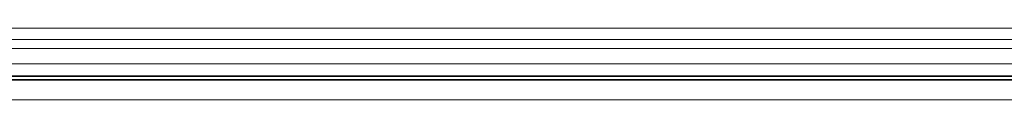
# Model space of a CAD drawing. Header units: millimetres. Extents: x 0 to 1118, y 0 to 864.
# Tile 47 of 85: x 355.25 to 407.53, y 252.96 to 256.76. Entities that reach past the tile are written whole.
import ezdxf

# ---------------------------------------------------------------- set-up
doc = ezdxf.new("R2010")
doc.units = ezdxf.units.MM

msp = doc.modelspace()

# ---------------------------------------------------------------- linework, layer by layer
at = {"color": 7, "linetype": 'Continuous', "lineweight": 18}
for p, q in [((444.61, 256.764), (199.377, 256.764)), ((444.61, 256.155), (199.377, 256.155)), ((444.61, 255.683), (199.377, 255.683)), ((444.61, 254.876), (199.377, 254.876)), ((444.61, 254.043), (199.377, 254.043)), ((445.095, 252.959), (198.892, 252.959))]:
    msp.add_line(p, q, dxfattribs=at)
at = {"color": 7, "linetype": 'Continuous', "lineweight": 35}
for p, q in [((444.61, 254.209), (199.377, 254.209)), ((445.095, 254.026), (198.892, 254.026))]:
    msp.add_line(p, q, dxfattribs=at)

doc.saveas('drawing.dxf')
